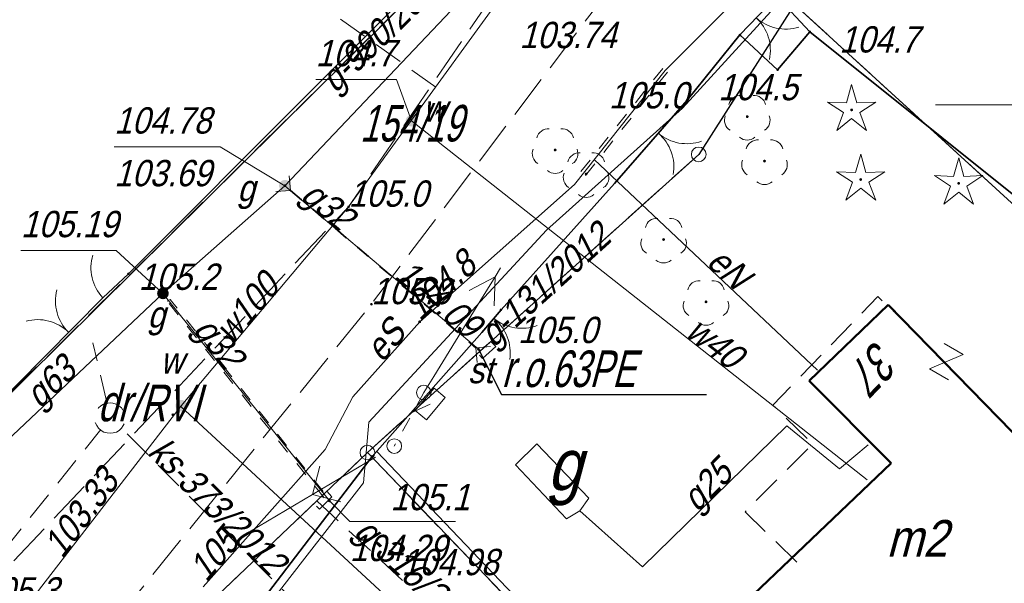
# Model space of a CAD drawing. Extents: x 6530721 to 6531385, y 5978377 to 5979143.
# Tile 67 of 146: x 6531016 to 6531050, y 5978784 to 5978803. Entities that reach past the tile are written whole.
import ezdxf
from ezdxf.enums import TextEntityAlignment as Align

# ---------------------------------------------------------------- set-up
doc = ezdxf.new("R2010")
doc.units = 0
doc.set_wipeout_variables(frame=1)
for name, pattern in [('AB_rokocin 2014-08-13 AC2004$0$0.5_0.5', [1, 0.5, -0.5]), ('AB_rokocin 2014-08-13 AC2004$0$1.0_0.5', [1.5, 1, -0.5]), ('AB_rokocin 2014-08-13 AC2004$0$1.5_0.5', [2, 1.5, -0.5]), ('AB_rokocin 2014-08-13 AC2004$0$ib05_500', [1, 0.5, -0.5]), ('AB_rokocin 2014-08-13 AC2004$0$l217_500', [2, 1.5, -0.5]), ('AB_rokocin 2014-08-13 AC2004$0$l219_500', [0]), ('AB_rokocin 2014-08-13 AC2004$0$mz1.0_0.5', [1.5, 1, -0.5])]:
    doc.linetypes.add(name, pattern=pattern)
for name, color, linetype, lineweight in [('AB-wymiarowa', 7, 'Continuous', 30), ('AB_rokocin 2014-08-13 AC2004$0$!arkusz4', 7, 'Continuous', 18), ('AB_rokocin 2014-08-13 AC2004$0$202-Punkt graniczny stabilizowany trwale', 7, 'Continuous', 18), ('AB_rokocin 2014-08-13 AC2004$0$209-Opis konturu klasyfikacyjnego', 7, 'Continuous', 18), ('AB_rokocin 2014-08-13 AC2004$0$211-Nr działki', 7, 'Continuous', 18), ('AB_rokocin 2014-08-13 AC2004$0$217-Granica konturu klasyfikcyjnego', 7, 'Continuous', 18), ('AB_rokocin 2014-08-13 AC2004$0$219-Linia granicy', 7, 'Continuous', 18), ('AB_rokocin 2014-08-13 AC2004$0$312-Budynek', 7, 'Continuous', 18), ('AB_rokocin 2014-08-13 AC2004$0$312-Numer ewidencyjny budynku-Atr124', 7, 'Continuous', 18), ('AB_rokocin 2014-08-13 AC2004$0$510-Podpora jednosłupowa symb.-SEPOW', 7, 'Continuous', 18), ('AB_rokocin 2014-08-13 AC2004$0$512-Podpora wielosłupowa linia-SEPOW', 7, 'Continuous', 18), ('AB_rokocin 2014-08-13 AC2004$0$516-Kierunek linii eN-SEPOW', 7, 'Continuous', 18), ('AB_rokocin 2014-08-13 AC2004$0$621-Punkt rzędnej przewodu-SWPOD', 7, 'Continuous', 18), ('AB_rokocin 2014-08-13 AC2004$0$621-Punkt rzędnej przewodu-SWPOD-Atr2', 7, 'Continuous', 18), ('AB_rokocin 2014-08-13 AC2004$0$623-Punkt rzędnej przewodu-SGPOD', 7, 'Continuous', 18), ('AB_rokocin 2014-08-13 AC2004$0$623-Punkt rzędnej przewodu-SGPOD-Atr2', 7, 'Continuous', 18), ('AB_rokocin 2014-08-13 AC2004$0$623-Punkt rzędnej przewodu-SGPOD-Atr3', 7, 'Continuous', 18), ('AB_rokocin 2014-08-13 AC2004$0$625-Punkt rzędnej przewodu-SEPOD', 7, 'Continuous', 18), ('AB_rokocin 2014-08-13 AC2004$0$625-Punkt rzędnej przewodu-SEPOD-Atr2', 7, 'Continuous', 18), ('AB_rokocin 2014-08-13 AC2004$0$905-Brama prawa', 7, 'Continuous', 18), ('AB_rokocin 2014-08-13 AC2004$0$905-Brama w ogrodzeniu', 7, 'Continuous', 18), ('AB_rokocin 2014-08-13 AC2004$0$991-Przehaczenie', 7, 'Continuous', 18), ('AB_rokocin 2014-08-13 AC2004$0$996-Tekst dodatkowy mały', 7, 'Continuous', 18), ('AB_rokocin 2014-08-13 AC2004$0$chodnik (powierzchnia)', 7, 'Continuous', 18), ('AB_rokocin 2014-08-13 AC2004$0$drzewo iglaste (punkt)', 7, 'Continuous', 18), ('AB_rokocin 2014-08-13 AC2004$0$drzewo liściaste (punkt)', 7, 'Continuous', 18), ('AB_rokocin 2014-08-13 AC2004$0$jezdnia (powierzchnia)', 7, 'Continuous', 18), ('AB_rokocin 2014-08-13 AC2004$0$komora podziemna - przewód gazowy (powierzchnia)-SG', 7, 'Continuous', 18), ('AB_rokocin 2014-08-13 AC2004$0$komora podziemna - przewód gazowy (powierzchnia)-SG-Atr17', 7, 'Continuous', 18), ('AB_rokocin 2014-08-13 AC2004$0$ogrodzenie trwałe (linia)', 7, 'Continuous', 18), ('AB_rokocin 2014-08-13 AC2004$0$osadnik kanalizacji lokalnej (dół Chambeau) (powierzchnia)-SK - symbol-Atr2', 7, 'Continuous', 18), ('AB_rokocin 2014-08-13 AC2004$0$przepust (linia)', 7, 'Continuous', 18), ('AB_rokocin 2014-08-13 AC2004$0$przepust (linia) - symbol', 7, 'Continuous', 18), ('AB_rokocin 2014-08-13 AC2004$0$przepust (powierzchnia)', 7, 'Continuous', 18), ('AB_rokocin 2014-08-13 AC2004$0$przewód elektroenergetyczny (linia)-SEPOD', 7, 'Continuous', 18), ('AB_rokocin 2014-08-13 AC2004$0$przewód elektroenergetyczny (linia)-SEPOD-Atr1', 7, 'Continuous', 18), ('AB_rokocin 2014-08-13 AC2004$0$przewód elektroenergetyczny niskiego napięcia (linia)-SEPOW - symbol', 7, 'Continuous', 18), ('AB_rokocin 2014-08-13 AC2004$0$przewód gazowy (linia)-SG', 7, 'Continuous', 18), ('AB_rokocin 2014-08-13 AC2004$0$przewód gazowy (linia)-SG-Atr1', 7, 'Continuous', 18), ('AB_rokocin 2014-08-13 AC2004$0$przewód gazowy - projektowany (linia)-SG', 7, 'Continuous', 18), ('AB_rokocin 2014-08-13 AC2004$0$przewód gazowy - projektowany (linia)-SG-Atr1', 7, 'Continuous', 18), ('AB_rokocin 2014-08-13 AC2004$0$przewód kanalizacyjny - projektowany (linia)-SK', 7, 'Continuous', 18), ('AB_rokocin 2014-08-13 AC2004$0$przewód kanalizacyjny - projektowany (linia)-SK-Atr1', 7, 'Continuous', 18), ('AB_rokocin 2014-08-13 AC2004$0$przewód telekomunikacyjny (linia)-STPOD', 7, 'Continuous', 18), ('AB_rokocin 2014-08-13 AC2004$0$przewód wodociągowy (linia)-SW', 7, 'Continuous', 18), ('AB_rokocin 2014-08-13 AC2004$0$przewód wodociągowy (linia)-SW-Atr1', 7, 'Continuous', 18), ('AB_rokocin 2014-08-13 AC2004$0$punkt wysokościowy naturalny', 7, 'Continuous', 18), ('AB_rokocin 2014-08-13 AC2004$0$punkt wysokościowy naturalny-Atr2', 7, 'Continuous', 18), ('AB_rokocin 2014-08-13 AC2004$0$szafa sterownicza (punkt)-SE', 7, 'Continuous', 18), ('AB_rokocin 2014-08-13 AC2004$0$szafa sterownicza (punkt)-SE-Atr17', 7, 'Continuous', 18), ('AB_rokocin 2014-08-13 AC2004$0$Wstawianie ramki sekcyjnej z opisem', 7, 'Continuous', 18), ('AB_rokocin 2014-08-13 AC2004$0$zasuwa (punkt)-SG', 7, 'Continuous', 18), ('AB_rokocin 2014-08-13 AC2004$0$zasuwa (punkt)-SG-Atr17', 7, 'Continuous', 18), ('AB_rokocin 2014-08-13 AC2004$0$zasuwa (punkt)-SG-Atr2', 7, 'Continuous', 18), ('AB_rokocin 2014-08-13 AC2004$0$zasuwa (punkt)-SG-Atr3', 7, 'Continuous', 18), ('AB_rokocin 2014-08-13 AC2004$0$zasuwa (punkt)-SW', 7, 'Continuous', 18), ('AB_rokocin 2014-08-13 AC2004$0$zasuwa (punkt)-SW-Atr17', 7, 'Continuous', 18), ('AB_rokocin 2014-08-13 AC2004$0$zasuwa (punkt)-SW-Atr2', 7, 'Continuous', 18)]:
    doc.layers.add(name, color=color, linetype=linetype, lineweight=lineweight)
doc.styles.add('AB_rokocin 2014-08-13 AC2004$0$Standard', font='txt')
doc.linetypes.add('AB_rokocin 2014-08-13 AC2004$0$902-500', pattern='A,3.75,0,[1,ksztalty.shx,S=0.5,R=0,X=0,Y=0],3.75', length=7.5)

# ---------------------------------------------------------------- blocks, each defined once
blk = doc.blocks.new('AB_rokocin 2014-08-13 AC2004$0$905')
at = {"color": 0, "linetype": 'Continuous', "lineweight": 0}
for centre, start, end in [((-1.5, 0), 0, 60), ((1.5, 0), 120, 180)]:
    blk.add_arc(centre, 1.5, start, end, dxfattribs=at)
blk = doc.blocks.new('AB_rokocin 2014-08-13 AC2004$0$905P')
at = {"color": 0, "linetype": 'Continuous', "lineweight": 0}
blk.add_arc((1.5, 0), 1.5, 120, 180, dxfattribs=at)
blk = doc.blocks.new('AB_rokocin 2014-08-13 AC2004$0$PW01')
at = {"linetype": 'Continuous', "lineweight": 13}
h = blk.add_hatch(color=0, dxfattribs=at)
edge = h.paths.add_edge_path()
edge.add_arc((0, 0), 0.045, 0, 360)
blk = doc.blocks.new('AB_rokocin 2014-08-13 AC2004$0$US25')
at = {"linetype": 'Continuous', "lineweight": 0}
h = blk.add_hatch(color=0, dxfattribs=at)
edge = h.paths.add_edge_path()
edge.add_arc((0, 0), 0.2, 0, 360)
blk = doc.blocks.new('AB_rokocin 2014-08-13 AC2004$0$621')
at = {"linetype": 'Continuous', "lineweight": 0}
h = blk.add_hatch(color=0, dxfattribs=at)
edge = h.paths.add_edge_path()
edge.add_arc((0, 0), 0.05, 0, 360)
blk = doc.blocks.new('AB_rokocin 2014-08-13 AC2004$0$516')
at = {"color": 0, "linetype": 'Continuous', "lineweight": 0}
for p, q in [((3.25, 0), (2.543, 0.707)), ((0.75, 0), (5.75, 0)), ((3.25, 0), (2.543, -0.707))]:
    blk.add_line(p, q, dxfattribs=at)
blk = doc.blocks.new('AB_rokocin 2014-08-13 AC2004$0$510')
at = {"color": 0, "linetype": 'Continuous', "lineweight": 0}
blk.add_circle((0, 0), 0.25, dxfattribs=at)
blk = doc.blocks.new('AB_rokocin 2014-08-13 AC2004$0$US19')
at = {"color": 0, "linetype": 'Continuous', "lineweight": 13}
for p, q in [((-0.5, -0.25), (-0.5, 0.25)), ((-0.5, 0.25), (0.5, 0.25)), ((0.5, -0.25), (0.5, 0.25)), ((-0.5, -0.25), (0.5, -0.25))]:
    blk.add_line(p, q, dxfattribs=at)
blk = doc.blocks.new('AB_rokocin 2014-08-13 AC2004$0$OP021')
at = {"linetype": 'Continuous', "lineweight": 13}
h = blk.add_hatch(color=0, dxfattribs=at)
edge = h.paths.add_edge_path()
edge.add_arc((0, 0), 0.05, 0, 360)
at = {"color": 0, "linetype": 'Continuous', "lineweight": 13}
for centre, start, end in [((0, 0.4), 49.272, 130.728), ((-0.38, 0.124), 121.308, 202.548), ((0.38, 0.124), 337.452, 58.692), ((-0.235, -0.324), 193.221, 274.871), ((0.235, -0.324), 265.129, 346.779)]:
    blk.add_arc(centre, 0.4, start, end, dxfattribs=at)
blk = doc.blocks.new('AB_rokocin 2014-08-13 AC2004$0$OP011')
at = {"linetype": 'Continuous', "lineweight": 13}
h = blk.add_hatch(color=0, dxfattribs=at)
edge = h.paths.add_edge_path()
edge.add_arc((0, 0), 0.05, 0, 360)
at = {"color": 0, "linetype": 'Continuous', "lineweight": 13}
for p, q in [((-0.283, 0.093), (-0.512, 0.706)), ((-0.512, 0.706), (0, 0.299)), ((0, 0.299), (0.512, 0.706)), ((0.512, 0.706), (0.283, 0.093)), ((-0.828, -0.268), (-0.283, 0.093)), ((0.283, 0.093), (0.828, -0.268)), ((-0.175, -0.24), (-0.828, -0.268)), ((0, -0.87), (-0.175, -0.24)), ((0.175, -0.24), (0, -0.87)), ((0.828, -0.268), (0.175, -0.24))]:
    blk.add_line(p, q, dxfattribs=at)
blk = doc.blocks.new('AB_rokocin 2014-08-13 AC2004$0$991')
at = {"color": 0, "linetype": 'Continuous', "lineweight": 0}
for p, q in [((-0.375, 0.5), (0.375, 0.5)), ((-0.375, -0.5), (0.375, 0.5)), ((-0.375, -0.5), (0.375, -0.5))]:
    blk.add_line(p, q, dxfattribs=at)
blk = doc.blocks.new('AB_rokocin 2014-08-13 AC2004$0$PE04')
at = {"color": 0, "linetype": 'Continuous', "lineweight": 13}
for p, q in [((4.65, 0), (3.784, 0.5)), ((0.65, 0), (0, 0)), ((0.65, 0), (1.65, 0)), ((1.65, 0), (2.65, 0)), ((2.65, 0), (3.65, 0)), ((3.65, 0), (4.65, 0)), ((4.65, 0), (3.784, -0.5)), ((4.65, 0), (5, 0))]:
    blk.add_line(p, q, dxfattribs=at)
blk = doc.blocks.new('AB_rokocin 2014-08-13 AC2004$0$IB05')
at = {"color": 0, "linetype": 'Continuous', "lineweight": 13}
for q in [(0.354, 0.354), (0.354, -0.354)]:
    blk.add_line((0, 0), q, dxfattribs=at)
blk = doc.blocks.new('AB_rokocin 2014-08-13 AC2004$0$202')
at = {"color": 0, "linetype": 'Continuous', "lineweight": 0}
blk.add_circle((0, 0), 0.25, dxfattribs=at)
blk = doc.blocks.new('AB_rokocin 2014-08-13 AC2004')
at = {"layer": 'AB_rokocin 2014-08-13 AC2004$0$217-Granica konturu klasyfikcyjnego', "color": 3, "linetype": 'AB_rokocin 2014-08-13 AC2004$0$l217_500', "lineweight": 18, "flags": 128}
for points in [[(6531011.43, 5978785.77), (6531032.4, 5978806.52)], [(6531011.43, 5978785.77), (6531032.4, 5978806.52)], [(6531039.4, 5978798.31), (6531042.68, 5978803.43)], [(6531039.4, 5978798.31), (6531042.68, 5978803.43)], [(6531042.68, 5978803.43), (6531071.29, 5978777.3)], [(6531042.68, 5978803.43), (6531071.29, 5978777.3)], [(6531028.07, 5978788.12), (6531039.4, 5978798.31)], [(6531028.07, 5978788.12), (6531039.4, 5978798.31)], [(6531019.74, 5978780.18), (6531028.07, 5978788.12)], [(6531019.74, 5978780.18), (6531028.07, 5978788.12)], [(6531028.07, 5978788.12), (6531059.64, 5978755.25)], [(6531028.07, 5978788.12), (6531059.64, 5978755.25)]]:
    blk.add_lwpolyline(points, dxfattribs=at)
at = {"layer": 'AB_rokocin 2014-08-13 AC2004$0$219-Linia granicy', "color": 92, "linetype": 'AB_rokocin 2014-08-13 AC2004$0$l219_500', "lineweight": 30, "flags": 128}
for points in [[(6531032.4, 5978806.52), (6531011.43, 5978785.77)], [(6531032.4, 5978806.52), (6531011.43, 5978785.77)], [(6531042.68, 5978803.43), (6531039.4, 5978798.31)], [(6531042.68, 5978803.43), (6531039.4, 5978798.31)], [(6531071.29, 5978777.3), (6531042.68, 5978803.43)], [(6531071.29, 5978777.3), (6531042.68, 5978803.43)], [(6531039.4, 5978798.31), (6531028.07, 5978788.12)], [(6531039.4, 5978798.31), (6531028.07, 5978788.12)], [(6531028.07, 5978788.12), (6531019.74, 5978780.18)], [(6531028.07, 5978788.12), (6531019.74, 5978780.18)], [(6531059.64, 5978755.25), (6531028.07, 5978788.12)], [(6531059.64, 5978755.25), (6531028.07, 5978788.12)]]:
    blk.add_lwpolyline(points, dxfattribs=at)
at = {"layer": 'AB_rokocin 2014-08-13 AC2004$0$312-Budynek', "color": 250, "linetype": 'Continuous', "lineweight": 50, "flags": 128}
for points in [[(6531043.18, 5978790.57), (6531045.88, 5978793.17)], [(6531045.88, 5978793.17), (6531055.31, 5978783.52)], [(6531045.98, 5978787.76), (6531043.18, 5978790.57)], [(6531040.53, 5978782.56), (6531045.98, 5978787.76)]]:
    blk.add_lwpolyline(points, dxfattribs=at)
at = {"layer": 'AB_rokocin 2014-08-13 AC2004$0$512-Podpora wielosłupowa linia-SEPOW', "color": 7, "linetype": 'AB_rokocin 2014-08-13 AC2004$0$0.5_0.5', "lineweight": 18, "flags": 128}
blk.add_lwpolyline([(6531030, 5978790.17), (6531028.99, 5978788.34)], dxfattribs=at)
at = {"layer": 'AB_rokocin 2014-08-13 AC2004$0$623-Punkt rzędnej przewodu-SGPOD-Atr2', "color": 52, "linetype": 'ByBlock', "flags": 128}
blk.add_lwpolyline([(6531026.77, 5978786.47), (6531027.47, 5978785.76), (6531031.082, 5978785.76)], dxfattribs=at)
at = {"layer": 'AB_rokocin 2014-08-13 AC2004$0$996-Tekst dodatkowy mały', "color": 0, "linetype": 'Continuous', "lineweight": 25, "flags": 128}
blk.add_lwpolyline([(6531031.87, 5978791.65), (6531032.66, 5978790.11), (6531039.671, 5978790.11)], dxfattribs=at)
at = {"layer": 'AB_rokocin 2014-08-13 AC2004$0$chodnik (powierzchnia)', "color": 252, "linetype": 'AB_rokocin 2014-08-13 AC2004$0$mz1.0_0.5', "lineweight": 18, "flags": 128}
blk.add_lwpolyline([(6531042.75, 5978784.38), (6531040.99, 5978786.1), (6531043.3, 5978788.42), (6531041.94, 5978789.74), (6531045.52, 5978793.45), (6531046.15, 5978792.87)], dxfattribs=at)
at = {"layer": 'AB_rokocin 2014-08-13 AC2004$0$jezdnia (powierzchnia)', "color": 252, "linetype": 'AB_rokocin 2014-08-13 AC2004$0$1.5_0.5', "lineweight": 18, "flags": 128}
blk.add_lwpolyline([(6530985.78, 5979082.6), (6530984.46, 5979063.44), (6530982.52, 5979039.61), (6530981.54, 5979013.49), (6530979.39, 5978979.44), (6530978.32, 5978955.43), (6530977.32, 5978924.35), (6530977.18, 5978898.97), (6530975.4, 5978882.76), (6530973.84, 5978878.32), (6530971.37, 5978876.16), (6530968.23, 5978875.09), (6530950.8, 5978875.6), (6530950.25, 5978872.17), (6530968.11, 5978871.47), (6530973.1, 5978871.84), (6530979.12, 5978872.07), (6530985.71, 5978871.57), (6530988.36, 5978870.67), (6531008.02, 5978871.57), (6531029.25, 5978872.87), (6531034.44, 5978873.09), (6531036.17, 5978871.36), (6531037.18, 5978869.25), (6531041.13, 5978844.83), (6531042.78, 5978824.44), (6531036.31, 5978809.51), (6531027.43, 5978796.52), (6531014.3, 5978782.64), (6530999.37, 5978764.06), (6530996.85, 5978762.8), (6530994.1, 5978762.43), (6530991.66, 5978762.96), (6530999.88, 5978750.96), (6531000.38, 5978752.27), (6531000.47, 5978755.1), (6531001.45, 5978757.52), (6531017.67, 5978780.17), (6531028.21, 5978793.19), (6531039.69, 5978808.37), (6531046.64, 5978824.27)], dxfattribs=at)
at = {"layer": 'AB_rokocin 2014-08-13 AC2004$0$komora podziemna - przewód gazowy (powierzchnia)-SG', "color": 40, "linetype": 'Continuous', "lineweight": 18, "flags": 128}
blk.add_lwpolyline([(6531034.88, 5978785.86), (6531033.13, 5978787.7), (6531033.87, 5978788.42), (6531035.64, 5978786.56), (6531035.33, 5978786.13)], close=True, dxfattribs=at)
at = {"layer": 'AB_rokocin 2014-08-13 AC2004$0$ogrodzenie trwałe (linia)', "color": 252, "linetype": 'AB_rokocin 2014-08-13 AC2004$0$902-500', "lineweight": 35, "flags": 128}
for points in [[(6531032.3, 5978806.65), (6531019.9, 5978794.23), (6531019.02, 5978793.41), (6531016.08, 5978790.44), (6531011.41, 5978785.82)], [(6531042.07, 5978803.72), (6531040.81, 5978802.39), (6531042.1, 5978801.2), (6531043.2, 5978802.5)], [(6531042.07, 5978803.72), (6531043.2, 5978802.5), (6531052.29, 5978795.23)], [(6531040.81, 5978802.39), (6531039, 5978800.16), (6531036.52, 5978797.32), (6531032.64, 5978793), (6531031.99, 5978792.22), (6531028.23, 5978787.99), (6531023.91, 5978782.34), (6531022.84, 5978781.16), (6531019.25, 5978776.56), (6531018.45, 5978775.2), (6531015.04, 5978770.97), (6531046.86, 5978730.59), (6531039.44, 5978715.67), (6531033.78, 5978704.64), (6531018.6, 5978726.77), (6531018.12, 5978727.63), (6531015.98, 5978730.61), (6531012.74, 5978734.92), (6531010.83, 5978737.95), (6531010.09, 5978738.95), (6531000.92, 5978751.92), (6531009.07, 5978762.86), (6531009.68, 5978763.74), (6531015.04, 5978770.97)], [(6531046.86, 5978730.59), (6531049.22, 5978735.17), (6531058.04, 5978750.16), (6531060.18, 5978754.85), (6531028.84, 5978787.69), (6531028.39, 5978788.16)]]:
    blk.add_lwpolyline(points, dxfattribs=at)
at = {"layer": 'AB_rokocin 2014-08-13 AC2004$0$przepust (linia)', "color": 7, "linetype": 'AB_rokocin 2014-08-13 AC2004$0$ib05_500', "lineweight": 35, "flags": 128}
blk.add_lwpolyline([(6531025.44, 5978797.08), (6531031.78, 5978791.7)], dxfattribs=at)
at = {"layer": 'AB_rokocin 2014-08-13 AC2004$0$przepust (powierzchnia)', "color": 7, "linetype": 'AB_rokocin 2014-08-13 AC2004$0$0.5_0.5', "lineweight": 18, "flags": 128}
for points in [[(6531038.17, 5978801.25), (6531035.07, 5978797.34)], [(6531038.33, 5978801.12), (6531035.23, 5978797.21)]]:
    blk.add_lwpolyline(points, dxfattribs=at)
blk.add_lwpolyline([(6531021.23, 5978793.29), (6531021.33, 5978793.35), (6531026.74, 5978786.56), (6531026.65, 5978786.5)], close=True, dxfattribs=at)
at = {"layer": 'AB_rokocin 2014-08-13 AC2004$0$przewód elektroenergetyczny (linia)-SEPOD', "color": 1, "linetype": 'Continuous', "lineweight": 18, "flags": 128}
for points in [[(6531034.78, 5978887.44), (6531036.93, 5978884.86), (6531039.74, 5978881.09), (6531043.68, 5978874.61), (6531043.94, 5978872.42), (6531043.71, 5978871.26), (6531044.25, 5978870.67), (6531045.91, 5978859.04), (6531047.91, 5978844.58), (6531048.31, 5978833.24), (6531048.2, 5978826.7), (6531046.87, 5978821.18), (6531046.21, 5978818.53), (6531046.33, 5978814.49), (6531045.65, 5978811.89), (6531041.02, 5978803.96), (6531038.25, 5978801.18)], [(6531038.25, 5978801.18), (6531035.15, 5978797.28)], [(6531035.83, 5978798.14), (6531043.46, 5978790.94)], [(6531035.15, 5978797.28), (6531029.86, 5978792.59), (6531027.57, 5978790.03), (6531026.63, 5978788.22), (6531022.45, 5978783.53)], [(6531029.54, 5978789.47), (6531030.22, 5978789.78)]]:
    blk.add_lwpolyline(points, dxfattribs=at)
at = {"layer": 'AB_rokocin 2014-08-13 AC2004$0$przewód gazowy (linia)-SG', "color": 40, "linetype": 'Continuous', "lineweight": 18, "flags": 128}
for points in [[(6531025.25, 5978797.24), (6531032.61, 5978805), (6531032.93, 5978805.38), (6531038.87, 5978817.64), (6531040.53, 5978819.87), (6531041.87, 5978829.19), (6531041.75, 5978834.23)], [(6530996.41, 5978763.2), (6531003.46, 5978768.83), (6531004.58, 5978770.65), (6531008.59, 5978777.61), (6531012.04, 5978785.04), (6531021.08, 5978793.56), (6531025.25, 5978797.24)], [(6531025.25, 5978797.24), (6531031.87, 5978791.65)], [(6531021.08, 5978793.56), (6531026.77, 5978786.47)], [(6531045.19, 5978788.39), (6531044.21, 5978787.56), (6531042.41, 5978789.03), (6531037.48, 5978784.22), (6531035.33, 5978786.13)]]:
    blk.add_lwpolyline(points, dxfattribs=at)
at = {"layer": 'AB_rokocin 2014-08-13 AC2004$0$przewód gazowy - projektowany (linia)-SG', "color": 52, "linetype": 'AB_rokocin 2014-08-13 AC2004$0$1.0_0.5', "lineweight": 18, "flags": 128}
for points in [[(6531032.29, 5978791.92), (6531032.46, 5978791.74), (6531032.01, 5978791.34), (6531031.84, 5978791.52)], [(6531026.68, 5978786.8), (6531026.86, 5978786.61), (6531026.43, 5978786.19), (6531026.25, 5978786.38)]]:
    blk.add_lwpolyline(points, close=True, dxfattribs=at)
blk.add_lwpolyline([(6531026.34, 5978786.47), (6531035.2, 5978778.25), (6531033.9, 5978776.85)], dxfattribs=at)
at = {"layer": 'AB_rokocin 2014-08-13 AC2004$0$przewód kanalizacyjny - projektowany (linia)-SK', "color": 32, "linetype": 'AB_rokocin 2014-08-13 AC2004$0$1.0_0.5', "lineweight": 18, "flags": 128}
for points in [[(6531019.17, 5978789.79), (6531018.68, 5978791.87)], [(6531009.02, 5978776.55), (6531018.96, 5978788.91)], [(6531027.98, 5978780.62), (6531019.65, 5978788.96)]]:
    blk.add_lwpolyline(points, dxfattribs=at)
blk.add_lwpolyline([(6531019.58, 5978788.88), (6531019.49, 5978788.82), (6531019.38, 5978788.79), (6531019.27, 5978788.78), (6531019.17, 5978788.79), (6531019.06, 5978788.82), (6531018.97, 5978788.88), (6531018.88, 5978788.95), (6531018.82, 5978789.04), (6531018.77, 5978789.13), (6531018.75, 5978789.24), (6531018.75, 5978789.35), (6531018.77, 5978789.46), (6531018.82, 5978789.56), (6531018.88, 5978789.65), (6531018.96, 5978789.72), (6531019.05, 5978789.78), (6531019.16, 5978789.81), (6531019.27, 5978789.82), (6531019.37, 5978789.81), (6531019.48, 5978789.78), (6531019.57, 5978789.72), (6531019.66, 5978789.65), (6531019.72, 5978789.56), (6531019.77, 5978789.47), (6531019.79, 5978789.36), (6531019.79, 5978789.25), (6531019.77, 5978789.14), (6531019.72, 5978789.04), (6531019.66, 5978788.95)], close=True, dxfattribs=at)
at = {"layer": 'AB_rokocin 2014-08-13 AC2004$0$przewód telekomunikacyjny (linia)-STPOD', "color": 30, "linetype": 'Continuous', "lineweight": 18, "flags": 128}
blk.add_lwpolyline([(6530959.42, 5978808.41), (6530965.43, 5978799.83), (6530968.78, 5978794.78), (6530973.97, 5978787.45), (6530977.67, 5978782.15), (6530981.23, 5978777.09), (6530983.94, 5978778.42), (6530989.79, 5978769.77), (6530994.03, 5978763.46), (6530996.43, 5978759.9), (6530998.79, 5978756.77), (6531001.7, 5978753.69), (6531005.43, 5978758.48), (6531010.3, 5978764.63), (6531015.99, 5978771.85), (6531018.01, 5978774.3), (6531025.85, 5978784.41), (6531027.94, 5978787.09), (6531028.12, 5978789.16), (6531034.2, 5978795.72), (6531038.85, 5978799.89), (6531041.99, 5978803.33)], dxfattribs=at)
at = {"layer": 'AB_rokocin 2014-08-13 AC2004$0$przewód wodociągowy (linia)-SW', "color": 5, "linetype": 'Continuous', "lineweight": 18, "flags": 128}
for points in [[(6531034.62, 5978806.42), (6531027.43, 5978796.52), (6531021.7, 5978789.72), (6531016.94, 5978783.56), (6531011.83, 5978776.89), (6531005.05, 5978767.96), (6530999.49, 5978763.79), (6530994.24, 5978760.05), (6530986.91, 5978770.31), (6530982.79, 5978776.88), (6530976.96, 5978785.38), (6530970.65, 5978794.9), (6530964.66, 5978803.3)], [(6531029.58, 5978799.46), (6531045.16, 5978787.19)], [(6531021.69, 5978789.7), (6531030.89, 5978781.2), (6531035.56, 5978776.75), (6531035.56, 5978774.92)]]:
    blk.add_lwpolyline(points, dxfattribs=at)
at = {"layer": 'AB_rokocin 2014-08-13 AC2004$0$przewód wodociągowy (linia)-SW', "color": 5, "linetype": 'AB_rokocin 2014-08-13 AC2004$0$1.0_0.5', "lineweight": 18, "flags": 128}
blk.add_lwpolyline([(6531030.41, 5978800.61), (6531023.63, 5978805.45)], dxfattribs=at)
at = {"layer": 'AB_rokocin 2014-08-13 AC2004$0$Wstawianie ramki sekcyjnej z opisem', "color": 7, "linetype": 'Continuous', "lineweight": 13, "flags": 128}
blk.add_lwpolyline([(6531047.5, 5978800), (6531052.5, 5978800)], dxfattribs=at)
at = {"layer": 'AB_rokocin 2014-08-13 AC2004$0$zasuwa (punkt)-SG-Atr2', "color": 40, "linetype": 'ByBlock', "flags": 128}
for points in [[(6531025.25, 5978797.24), (6531023.04, 5978798.57), (6531019.415, 5978798.57)], [(6531021.08, 5978793.56), (6531019.48, 5978795.03), (6531016.225, 5978795.03)]]:
    blk.add_lwpolyline(points, dxfattribs=at)
at = {"layer": 'AB_rokocin 2014-08-13 AC2004$0$zasuwa (punkt)-SW-Atr2', "color": 5, "linetype": 'ByBlock', "flags": 128}
blk.add_lwpolyline([(6531029.58, 5978799.46), (6531029.07, 5978800.87), (6531026.303, 5978800.87)], dxfattribs=at)
at = {"layer": 'AB_rokocin 2014-08-13 AC2004$0$202-Punkt graniczny stabilizowany trwale', "color": 7, "linetype": 'Continuous', "lineweight": 18, "rotation": 171.887}
for p in [(6531039.4, 5978798.31), (6531028.07, 5978788.12)]:
    blk.add_blockref('AB_rokocin 2014-08-13 AC2004$0$202', p, dxfattribs=at)
at = {"layer": 'AB_rokocin 2014-08-13 AC2004$0$510-Podpora jednosłupowa symb.-SEPOW', "color": 7, "linetype": 'Continuous', "lineweight": 18}
for p in [(6531030, 5978790.17), (6531028.99, 5978788.34)]:
    blk.add_blockref('AB_rokocin 2014-08-13 AC2004$0$510', p, dxfattribs=at)
at = {"layer": 'AB_rokocin 2014-08-13 AC2004$0$516-Kierunek linii eN-SEPOW', "color": 7, "linetype": 'Continuous', "lineweight": 18, "rotation": 210.59}
blk.add_blockref('AB_rokocin 2014-08-13 AC2004$0$516', (6531028.99, 5978788.34), dxfattribs=at)
at = {"layer": 'AB_rokocin 2014-08-13 AC2004$0$621-Punkt rzędnej przewodu-SWPOD', "color": 5, "linetype": 'Continuous', "lineweight": 18}
blk.add_blockref('AB_rokocin 2014-08-13 AC2004$0$621', (6531021.42, 5978789.41), dxfattribs=at)
at = {"layer": 'AB_rokocin 2014-08-13 AC2004$0$623-Punkt rzędnej przewodu-SGPOD', "color": 52, "linetype": 'Continuous', "lineweight": 18}
for p in [(6531025.25, 5978797.24), (6531031.87, 5978791.65)]:
    blk.add_blockref('AB_rokocin 2014-08-13 AC2004$0$621', p, dxfattribs=at)
at = {"layer": 'AB_rokocin 2014-08-13 AC2004$0$623-Punkt rzędnej przewodu-SGPOD', "color": 52, "linetype": 'Continuous', "lineweight": 18, "rotation": 180}
blk.add_blockref('AB_rokocin 2014-08-13 AC2004$0$621', (6531026.77, 5978786.47), dxfattribs=at)
at = {"layer": 'AB_rokocin 2014-08-13 AC2004$0$625-Punkt rzędnej przewodu-SEPOD', "color": 1, "linetype": 'Continuous', "lineweight": 18}
blk.add_blockref('AB_rokocin 2014-08-13 AC2004$0$621', (6531029.86, 5978792.59), dxfattribs=at)
at = {"layer": 'AB_rokocin 2014-08-13 AC2004$0$905-Brama prawa', "color": 7, "linetype": 'Continuous', "lineweight": 35, "rotation": 42.979}
blk.add_blockref('AB_rokocin 2014-08-13 AC2004$0$905P', (6531019.02, 5978793.41), dxfattribs=at)
at = {"layer": 'AB_rokocin 2014-08-13 AC2004$0$905-Brama w ogrodzeniu', "color": 252, "linetype": 'Continuous', "lineweight": 35}
for p, rotation in [((6531041.36, 5978802.98), 227.7259999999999), ((6531038.02, 5978799.03), 229.728), ((6531017.85, 5978792.23), 45.291), ((6531032.4, 5978792.7), 230.988)]:
    blk.add_blockref('AB_rokocin 2014-08-13 AC2004$0$905', p, dxfattribs=dict(at, rotation=rotation))
at = {"layer": 'AB_rokocin 2014-08-13 AC2004$0$991-Przehaczenie', "color": 7, "linetype": 'Continuous', "lineweight": 18, "rotation": 329.973}
blk.add_blockref('AB_rokocin 2014-08-13 AC2004$0$991', (6531047.87, 5978791.23), dxfattribs=at)
at = {"layer": 'AB_rokocin 2014-08-13 AC2004$0$drzewo iglaste (punkt)', "color": 94, "linetype": 'Continuous', "lineweight": 13, "rotation": 180}
for p in [(6531044.63, 5978799.83), (6531044.94, 5978797.45), (6531048.29, 5978797.32)]:
    blk.add_blockref('AB_rokocin 2014-08-13 AC2004$0$OP011', p, dxfattribs=at)
at = {"layer": 'AB_rokocin 2014-08-13 AC2004$0$drzewo liściaste (punkt)', "color": 94, "linetype": 'Continuous', "lineweight": 13, "rotation": 180}
for p in [(6531041.06, 5978799.6), (6531034.49, 5978798.46), (6531041.65, 5978798.08), (6531035.55, 5978797.64), (6531038.2, 5978795.4), (6531039.65, 5978793.27)]:
    blk.add_blockref('AB_rokocin 2014-08-13 AC2004$0$OP021', p, dxfattribs=at)
at = {"layer": 'AB_rokocin 2014-08-13 AC2004$0$przepust (linia) - symbol', "color": 7, "linetype": 'Continuous', "lineweight": 35}
for p, rotation in [((6531025.44, 5978797.08), 139.683), ((6531031.78, 5978791.7), 319.683)]:
    blk.add_blockref('AB_rokocin 2014-08-13 AC2004$0$IB05', p, dxfattribs=dict(at, rotation=rotation))
at = {"layer": 'AB_rokocin 2014-08-13 AC2004$0$przewód elektroenergetyczny niskiego napięcia (linia)-SEPOW - symbol', "color": 1, "linetype": 'Continuous', "lineweight": 18, "rotation": 58.41400000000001}
blk.add_blockref('AB_rokocin 2014-08-13 AC2004$0$PE04', (6531030, 5978790.17), dxfattribs=at)
at = {"layer": 'AB_rokocin 2014-08-13 AC2004$0$punkt wysokościowy naturalny', "color": 7, "linetype": 'Continuous', "lineweight": 13}
for p in [(6531043.2, 5978802.5), (6531040.81, 5978802.39), (6531042.1, 5978801.2), (6531039, 5978800.16), (6531027.43, 5978796.52), (6531019.9, 5978794.23), (6531028.21, 5978793.19), (6531032.64, 5978793), (6531028.23, 5978787.99)]:
    blk.add_blockref('AB_rokocin 2014-08-13 AC2004$0$PW01', p, dxfattribs=at)
at = {"layer": 'AB_rokocin 2014-08-13 AC2004$0$szafa sterownicza (punkt)-SE', "color": 7, "linetype": 'Continuous', "lineweight": 18, "rotation": 49.97}
blk.add_blockref('AB_rokocin 2014-08-13 AC2004$0$US19', (6531030.22, 5978789.78), dxfattribs=at)
at = {"layer": 'AB_rokocin 2014-08-13 AC2004$0$zasuwa (punkt)-SG', "color": 7, "linetype": 'Continuous', "lineweight": 13}
for p, rotation in [((6531025.25, 5978797.24), 318.18), ((6531021.08, 5978793.56), 180)]:
    blk.add_blockref('AB_rokocin 2014-08-13 AC2004$0$US25', p, dxfattribs=dict(at, rotation=rotation))
at = {"layer": 'AB_rokocin 2014-08-13 AC2004$0$zasuwa (punkt)-SW', "color": 7, "linetype": 'Continuous', "lineweight": 13}
for p, rotation in [((6531029.58, 5978799.46), 322.5579999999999), ((6531021.71, 5978789.72), 49.76399999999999)]:
    blk.add_blockref('AB_rokocin 2014-08-13 AC2004$0$US25', p, dxfattribs=dict(at, rotation=rotation))
at = {"layer": 'AB_rokocin 2014-08-13 AC2004$0$209-Opis konturu klasyfikacyjnego', "color": 3, "linetype": 'Continuous', "lineweight": 20, "style": 'AB_rokocin 2014-08-13 AC2004$0$Standard', "oblique": 15, "width": 0.743}
blk.add_text('dr/RVI', height=1.25, dxfattribs=at).set_placement((6531018.84, 5978789.19))
at = {"layer": 'AB_rokocin 2014-08-13 AC2004$0$211-Nr działki', "color": 92, "linetype": 'Continuous', "lineweight": 30, "style": 'AB_rokocin 2014-08-13 AC2004$0$Standard', "oblique": 15, "width": 0.684}
blk.add_text('154/19', height=1.25, dxfattribs=at).set_placement((6531027.82, 5978798.75))
at = {"layer": 'AB_rokocin 2014-08-13 AC2004$0$312-Numer ewidencyjny budynku-Atr124', "color": 7, "linetype": 'ByBlock', "lineweight": 20, "style": 'AB_rokocin 2014-08-13 AC2004$0$Standard', "oblique": 15, "width": 0.896}
blk.add_text('m2', height=1.25, dxfattribs=at).set_placement((6531046.86, 5978785.19), align=Align.MIDDLE_CENTER)
at = {"layer": 'AB_rokocin 2014-08-13 AC2004$0$621-Punkt rzędnej przewodu-SWPOD-Atr2', "color": 5, "linetype": 'ByBlock', "lineweight": 20, "style": 'AB_rokocin 2014-08-13 AC2004$0$Standard', "oblique": 15, "width": 0.9}
blk.add_text('103.33', height=0.9, rotation=53.145, dxfattribs=at).set_placement((6531017.63, 5978784.46))
at = {"layer": 'AB_rokocin 2014-08-13 AC2004$0$623-Punkt rzędnej przewodu-SGPOD-Atr2', "color": 52, "linetype": 'ByBlock', "lineweight": 20, "style": 'AB_rokocin 2014-08-13 AC2004$0$Standard', "oblique": 15, "width": 0.9}
blk.add_text('104.09', height=0.9, rotation=319.822, dxfattribs=at).set_placement((6531028.95, 5978794.11))
at = {"layer": 'AB_rokocin 2014-08-13 AC2004$0$623-Punkt rzędnej przewodu-SGPOD-Atr3', "color": 52, "linetype": 'ByBlock', "lineweight": 20, "style": 'AB_rokocin 2014-08-13 AC2004$0$Standard', "oblique": 15, "width": 0.9}
blk.add_text('104.29', height=0.9, dxfattribs=at).set_placement((6531027.47, 5978784.41))
at = {"layer": 'AB_rokocin 2014-08-13 AC2004$0$625-Punkt rzędnej przewodu-SEPOD-Atr2', "color": 1, "linetype": 'ByBlock', "lineweight": 20, "style": 'AB_rokocin 2014-08-13 AC2004$0$Standard', "oblique": 15, "width": 0.9}
for s, rotation, p in [('104.8', 42.255, (6531029.86, 5978792.59)), ('105', 49.102, (6531022.56, 5978783.66))]:
    blk.add_text(s, height=0.9, rotation=rotation, dxfattribs=at).set_placement(p)
at = {"layer": 'AB_rokocin 2014-08-13 AC2004$0$996-Tekst dodatkowy mały', "color": 7, "linetype": 'Continuous', "lineweight": 20, "style": 'AB_rokocin 2014-08-13 AC2004$0$Standard', "oblique": 15, "width": 0.736}
blk.add_text('37', height=1.25, rotation=226.022, dxfattribs=at).set_placement((6531045.49, 5978792.01))
at = {"layer": 'AB_rokocin 2014-08-13 AC2004$0$996-Tekst dodatkowy mały', "color": 7, "linetype": 'Continuous', "lineweight": 20, "style": 'AB_rokocin 2014-08-13 AC2004$0$Standard', "oblique": 15, "width": 0.701}
blk.add_text('r.o.63PE', height=1.25, dxfattribs=at).set_placement((6531032.66, 5978790.36))
at = {"layer": 'AB_rokocin 2014-08-13 AC2004$0$komora podziemna - przewód gazowy (powierzchnia)-SG-Atr17', "color": 7, "linetype": 'ByBlock', "lineweight": 20, "style": 'AB_rokocin 2014-08-13 AC2004$0$Standard', "oblique": 15, "width": 0.903}
blk.add_text('g', height=1.75, dxfattribs=at).set_placement((6531034.21, 5978786.83))
at = {"layer": 'AB_rokocin 2014-08-13 AC2004$0$osadnik kanalizacji lokalnej (dół Chambeau) (powierzchnia)-SK - symbol-Atr2', "color": 34, "linetype": 'ByBlock', "lineweight": 20, "style": 'AB_rokocin 2014-08-13 AC2004$0$Standard', "oblique": 15, "width": 0.9}
blk.add_text('104.98', height=0.9, dxfattribs=at).set_placement((6531029.24, 5978783.93))
at = {"layer": 'AB_rokocin 2014-08-13 AC2004$0$przewód elektroenergetyczny (linia)-SEPOD-Atr1', "color": 1, "linetype": 'ByBlock', "lineweight": 20, "style": 'AB_rokocin 2014-08-13 AC2004$0$Standard', "oblique": 15, "width": 0.9}
for s, rotation, p in [('eN', 317.416, (6531039.62, 5978794.57)), ('eS', 49.033, (6531028.57, 5978791.16))]:
    blk.add_text(s, height=0.9, rotation=rotation, dxfattribs=at).set_placement(p)
at = {"layer": 'AB_rokocin 2014-08-13 AC2004$0$przewód gazowy (linia)-SG-Atr1', "color": 40, "linetype": 'ByBlock', "lineweight": 20, "style": 'AB_rokocin 2014-08-13 AC2004$0$Standard', "oblique": 15, "width": 0.9}
for s, rotation, p in [('g32', 319.822, (6531025.74, 5978796.82)), ('g32', 308.748, (6531022.08, 5978792.31)), ('g63', 43.304, (6531016.87, 5978789.59)), ('g25', 45.118, (6531039.35, 5978786.05))]:
    blk.add_text(s, height=0.9, rotation=rotation, dxfattribs=at).set_placement(p)
at = {"layer": 'AB_rokocin 2014-08-13 AC2004$0$przewód gazowy - projektowany (linia)-SG-Atr1', "color": 40, "linetype": 'ByBlock', "lineweight": 20, "style": 'AB_rokocin 2014-08-13 AC2004$0$Standard', "oblique": 15, "width": 0.9}
for s, rotation, p in [('g-990/2013', 44.326, (6531026.98, 5978800.37)), ('g-131/2012', 42.114, (6531032.39, 5978791.68)), ('g-316/2013', 317.146, (6531027.56, 5978785.34))]:
    blk.add_text(s, height=0.9, rotation=rotation, dxfattribs=at).set_placement(p)
at = {"layer": 'AB_rokocin 2014-08-13 AC2004$0$przewód kanalizacyjny - projektowany (linia)-SK-Atr1', "color": 34, "linetype": 'ByBlock', "lineweight": 20, "style": 'AB_rokocin 2014-08-13 AC2004$0$Standard', "oblique": 15, "width": 0.9}
blk.add_text('ks-373/2012', height=0.9, rotation=314.966, dxfattribs=at).set_placement((6531020.51, 5978788.09))
at = {"layer": 'AB_rokocin 2014-08-13 AC2004$0$przewód wodociągowy (linia)-SW-Atr1', "color": 5, "linetype": 'ByBlock', "lineweight": 20, "style": 'AB_rokocin 2014-08-13 AC2004$0$Standard', "oblique": 15, "width": 0.9}
for s, rotation, p in [('w100', 49.574, (6531023.44, 5978791.78)), ('w40', 322.558, (6531038.89, 5978792.13))]:
    blk.add_text(s, height=0.9, rotation=rotation, dxfattribs=at).set_placement(p)
at = {"layer": 'AB_rokocin 2014-08-13 AC2004$0$punkt wysokościowy naturalny-Atr2', "color": 252, "linetype": 'ByBlock', "lineweight": 20, "style": 'AB_rokocin 2014-08-13 AC2004$0$Standard', "oblique": 15, "width": 0.9}
for s, p in [('104.7', (6531044.21, 5978801.79)), ('105.0', (6531036.33, 5978799.88)), ('104.5', (6531040.07, 5978800.16)), ('105.0', (6531027.43, 5978796.52)), ('105.2', (6531020.25, 5978793.68)), ('105.0', (6531028.21, 5978793.19)), ('105.0', (6531033.22, 5978791.86)), ('105.1', (6531028.86, 5978786.15)), ('105.3', (6531014.8, 5978782.96))]:
    blk.add_text(s, height=0.9, dxfattribs=at).set_placement(p)
at = {"layer": 'AB_rokocin 2014-08-13 AC2004$0$szafa sterownicza (punkt)-SE-Atr17', "color": 7, "linetype": 'ByBlock', "lineweight": 20, "style": 'AB_rokocin 2014-08-13 AC2004$0$Standard', "oblique": 15, "width": 0.9}
blk.add_text('st', height=0.9, dxfattribs=at).set_placement((6531031.51, 5978790.49))
at = {"layer": 'AB_rokocin 2014-08-13 AC2004$0$zasuwa (punkt)-SG-Atr17', "color": 7, "linetype": 'ByBlock', "lineweight": 20, "style": 'AB_rokocin 2014-08-13 AC2004$0$Standard', "oblique": 15, "width": 0.9}
for p in [(6531023.62, 5978796.71), (6531020.55, 5978792.39)]:
    blk.add_text('g', height=0.9, dxfattribs=at).set_placement(p)
at = {"layer": 'AB_rokocin 2014-08-13 AC2004$0$zasuwa (punkt)-SG-Atr2', "color": 40, "linetype": 'ByBlock', "lineweight": 20, "style": 'AB_rokocin 2014-08-13 AC2004$0$Standard', "oblique": 15, "width": 0.9}
for s, p in [('104.78', (6531019.415, 5978799.02)), ('105.19', (6531016.225, 5978795.48))]:
    blk.add_text(s, height=0.9, dxfattribs=at).set_placement(p)
at = {"layer": 'AB_rokocin 2014-08-13 AC2004$0$zasuwa (punkt)-SG-Atr3', "color": 40, "linetype": 'ByBlock', "lineweight": 20, "style": 'AB_rokocin 2014-08-13 AC2004$0$Standard', "oblique": 15, "width": 0.9}
for s, p in [('103.74', (6531033.27, 5978801.94)), ('103.69', (6531019.415, 5978797.22))]:
    blk.add_text(s, height=0.9, dxfattribs=at).set_placement(p)
at = {"layer": 'AB_rokocin 2014-08-13 AC2004$0$zasuwa (punkt)-SW-Atr17', "color": 7, "linetype": 'ByBlock', "lineweight": 20, "style": 'AB_rokocin 2014-08-13 AC2004$0$Standard', "oblique": 15, "width": 0.9}
for p in [(6531029.97, 5978799.43), (6531020.99, 5978790.82)]:
    blk.add_text('w', height=0.9, dxfattribs=at).set_placement(p)
at = {"layer": 'AB_rokocin 2014-08-13 AC2004$0$zasuwa (punkt)-SW-Atr2', "color": 5, "linetype": 'ByBlock', "lineweight": 20, "style": 'AB_rokocin 2014-08-13 AC2004$0$Standard', "oblique": 15, "width": 0.9}
blk.add_text('104.7', height=0.9, dxfattribs=at).set_placement((6531026.303, 5978801.32))
at = {"linetype": 'ByBlock'}
blk.add_wipeout([(6530875.993, 5978760.343), (6530918.965, 5978786.026), (6531046.134, 5978573.254), (6531003.162, 5978547.571)], dxfattribs=at).dxf.layer = 'AB_rokocin 2014-08-13 AC2004$0$!arkusz4'

msp = doc.modelspace()

# ---------------------------------------------------------------- block references
at = {"layer": 'AB-wymiarowa'}
msp.add_blockref('AB_rokocin 2014-08-13 AC2004', (0, 0), dxfattribs=at)

doc.saveas('drawing.dxf')
